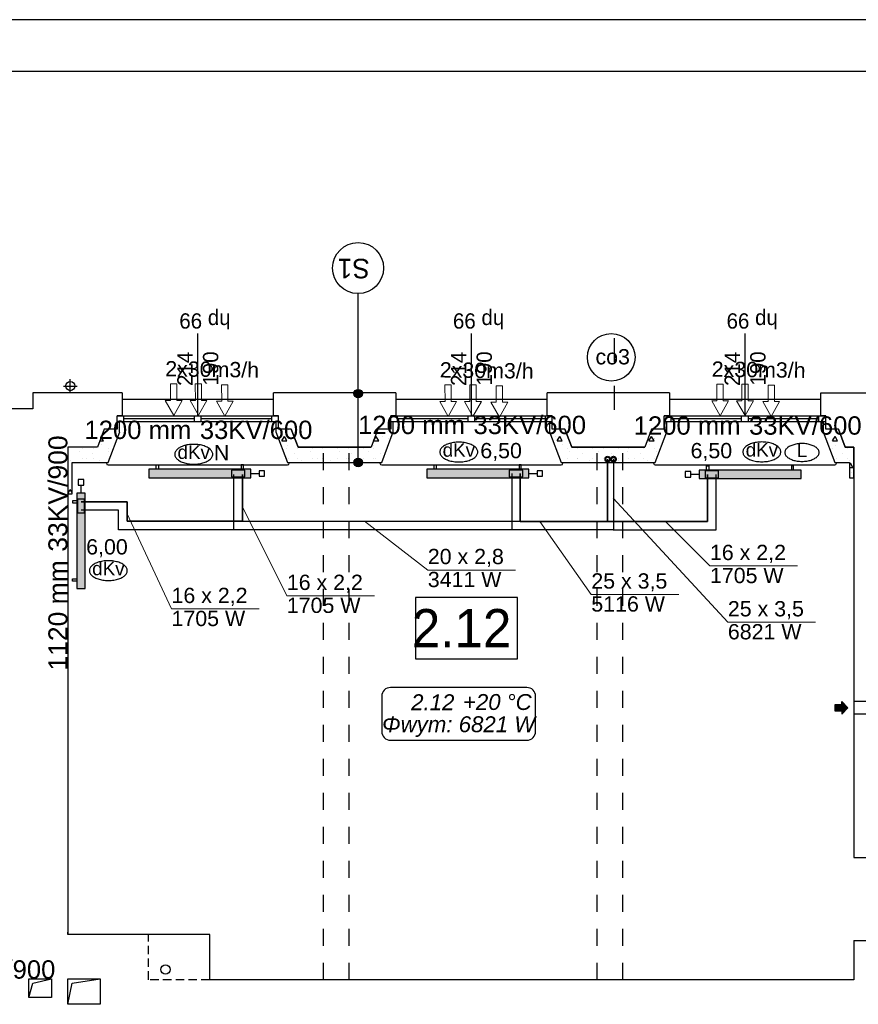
# Model space of a CAD drawing. Header units: millimetres. Extents: x 45180 to 119519, y 31297 to 302414.
# Tile 57 of 97: x 98314 to 108183, y 198160 to 209753. Entities that reach past the tile are written whole.
import ezdxf
from ezdxf.lldxf.tags import DXFTag

# ---------------------------------------------------------------- set-up
doc = ezdxf.new("R2010")
doc.units = ezdxf.units.MM
doc.header["$MEASUREMENT"] = 0
for name, pattern in [('Dashed', [564.444447, 282.222223, -282.222223]), ('Krawędzie ukryte', [150, 100, -50]), ('PHANTOM', [2.5, 1.25, -0.25, 0.25, -0.25, 0.25, -0.25]), ('Przerywana', [400, 200, -200])]:
    doc.linetypes.add(name, pattern=pattern)
doc.layers.get('0').update_dxf_attribs({"color": 252})
for name, color, linetype in [('#opisy', 7, 'Continuous'), ('#podkład', 252, 'Continuous'), ('_TABELA', 7, 'Continuous'), ('IS_Armatura_podłączeniowa_grz._dolnozas.', 7, 'SOLID'), ('IS_Armatura_Therm', 7, 'SOLID'), ('IS_Grafika', 7, 'SOLID'), ('IS_Grzejniki_Plan_rzut', 7, 'SOLID'), ('IS_Opisy_działek_Therm', 7, 'SOLID'), ('IS_Text_Armatury_Therm', 7, 'Continuous'), ('IS_Text_Konstrukcji', 7, 'Continuous'), ('IS_Text_Odbiornikow_Therm', 7, 'Continuous')]:
    doc.layers.add(name, color=color, linetype=linetype)
doc.layers.add('IS_Powrót', color=5, linetype='DASHDOT', lineweight=35)
doc.layers.add('IS_Zasilanie', color=1, linetype='SOLID', lineweight=30)
doc.styles.add('ARIAL', font='arial.ttf', dxfattribs={"width": 0.75})
doc.styles.add('GENERATED_STYLE_3', font='txt')
doc.styles.add('GENERATED_STYLE_4', font='txt')
doc.styles.add('GENERATED_STYLE_5', font='txt')
doc.styles.get("Standard").update_dxf_attribs({"font": 'arial.ttf', "bigfont": 'BIGFONT.SHX'})
tags = doc.linetypes.add('DASHDOT', pattern=[20, 10, -5, 0, -5]).pattern_tags.tags
tags[10:11] = [DXFTag(74, 4), DXFTag(75, 0), DXFTag(340, '0'), DXFTag(46, 0.0), DXFTag(50, 0.0), DXFTag(44, 0.0), DXFTag(45, 0.0)]
tags[8:9] = [DXFTag(74, 4), DXFTag(75, 0), DXFTag(340, '0'), DXFTag(46, 0.0), DXFTag(50, 0.0), DXFTag(44, 0.0), DXFTag(45, 0.0)]
tags[6:7] = [DXFTag(74, 4), DXFTag(75, 0), DXFTag(340, '0'), DXFTag(46, 0.0), DXFTag(50, 0.0), DXFTag(44, 0.0), DXFTag(45, 0.0)]
tags[4:5] = [DXFTag(74, 4), DXFTag(75, 0), DXFTag(340, '0'), DXFTag(46, 0.0), DXFTag(50, 0.0), DXFTag(44, 0.0), DXFTag(45, 0.0)]
tags = doc.linetypes.add('SOLID', pattern=[10, 10, 0]).pattern_tags.tags
tags[6:7] = [DXFTag(74, 4), DXFTag(75, 0), DXFTag(340, '0'), DXFTag(46, 0.0), DXFTag(50, 0.0), DXFTag(44, 0.0), DXFTag(45, 0.0)]
tags[4:5] = [DXFTag(74, 4), DXFTag(75, 0), DXFTag(340, '0'), DXFTag(46, 0.0), DXFTag(50, 0.0), DXFTag(44, 0.0), DXFTag(45, 0.0)]

# ---------------------------------------------------------------- blocks, each defined once
blk = doc.blocks.new('E210168')
at = {"color": 7, "lineweight": 13}
for p, q in [((19.4, 19.8), (19.4, 13.6)), ((19.4, 19.8), (37, 9.9)), ((19.4, 0), (37, 9.9)), ((19.4, 6.2), (19.4, 0))]:
    blk.add_line(p, q, dxfattribs=at)
blk.add_lwpolyline([(19.4, 13.6), (0, 13.6), (0, 6.2), (19.4, 6.2)], dxfattribs=at)

msp = doc.modelspace()

# ---------------------------------------------------------------- hatches: boundary and pattern name
at = {"layer": 'IS_Grzejniki_Plan_rzut', "ltscale": 10}
for points in [[(101035, 204460), (99835, 204460), (99835, 204360), (101035, 204360)], [(104304, 204460), (103104, 204460), (103104, 204360), (104304, 204360)], [(107509, 204450), (106309, 204450), (106309, 204350), (107509, 204350)], [(98986, 204177), (98986, 203057), (99086, 203057), (99086, 204177)]]:
    msp.add_hatch(color=251, dxfattribs=at).paths.add_polyline_path(points)

# ---------------------------------------------------------------- linework, layer by layer
at = {"layer": '#podkład', "linetype": 'Continuous'}
for p, q in [((102297, 205350), (102297, 206529)), ((100410, 205090), (100410, 206060)), ((103630, 205090), (103630, 206060)), ((106850, 205090), (106850, 206060)), ((98830, 205440), (98990, 205440)), ((98910, 205360), (98910, 205520)), ((99520, 205360), (98470, 205360)), ((98470, 205360), (98470, 205170)), ((99520, 205360), (99520, 205090)), ((101300, 205090), (101300, 205360)), ((102740, 205360), (101300, 205360)), ((102740, 205360), (102740, 205090)), ((104520, 205090), (104520, 205360)), ((105960, 205360), (104520, 205360)), ((105960, 205360), (105960, 205090)), ((107740, 205090), (107740, 205360)), ((107740, 205360), (109670, 205360)), ((101300, 205280), (99520, 205280)), ((102297, 204590), (102297, 205300)), ((104520, 205280), (102740, 205280)), ((107740, 205280), (105960, 205280)), ((98470, 205170), (96190, 205170)), ((99460, 204930), (99460, 205090)), ((99520, 205090), (99460, 205090)), ((99460, 205090), (101360, 205090)), ((99540, 205020), (99540, 205090)), ((100370, 205020), (100370, 205090)), ((100450, 205020), (100450, 205090)), ((101280, 205020), (101280, 205090)), ((101360, 205090), (101300, 205090)), ((101360, 204930), (101360, 205090)), ((102680, 204930), (102680, 205090)), ((102740, 205090), (102680, 205090)), ((102680, 205090), (104580, 205090)), ((102760, 205020), (102760, 205090)), ((103590, 205020), (103590, 205090)), ((103670, 205020), (103670, 205090)), ((104500, 205020), (104500, 205090)), ((104580, 205090), (104520, 205090)), ((104580, 204930), (104580, 205090)), ((105900, 204930), (105900, 205090)), ((105960, 205090), (105900, 205090)), ((105900, 205090), (107800, 205090)), ((105980, 205020), (105980, 205090)), ((106810, 205020), (106810, 205090)), ((106890, 205020), (106890, 205090)), ((107720, 205020), (107720, 205090)), ((107800, 205090), (107740, 205090)), ((107800, 204930), (107800, 205090)), ((101360, 205020), (99460, 205020)), ((99490, 205020), (99460, 205020)), ((99460, 205020), (99460, 204930)), ((99490, 204900), (99490, 205020)), ((100370, 205055), (99540, 205055)), ((101280, 205055), (100450, 205055)), ((101360, 205020), (101330, 205020)), ((101330, 205020), (101330, 204900)), ((101360, 204930), (101360, 205020)), ((104580, 205020), (102680, 205020)), ((102710, 205020), (102680, 205020)), ((102680, 205020), (102680, 204930)), ((102710, 204900), (102710, 205020)), ((103590, 205055), (102760, 205055)), ((104500, 205055), (103670, 205055)), ((104580, 205020), (104550, 205020)), ((104550, 205020), (104550, 204900)), ((104580, 204930), (104580, 205020)), ((107800, 205020), (105900, 205020)), ((105930, 205020), (105900, 205020)), ((105900, 205020), (105900, 204930)), ((105930, 204900), (105930, 205020)), ((106810, 205055), (105980, 205055)), ((107720, 205055), (106890, 205055)), ((107800, 205020), (107770, 205020)), ((107770, 205020), (107770, 204900)), ((107800, 204930), (107800, 205020)), ((99310, 204930), (99230, 204720)), ((99310, 204930), (99230, 204720)), ((99460, 204930), (99310, 204930)), ((99460, 204930), (99310, 204930)), ((99354, 204540), (99491, 204900)), ((99445, 204925), (99445, 204925)), ((99479, 204946), (99479, 204946)), ((99491, 204900), (99490, 204900)), ((101330, 204900), (101329, 204900)), ((101329, 204900), (101466, 204540)), ((101510, 204930), (101360, 204930)), ((101510, 204930), (101360, 204930)), ((101481, 204925), (101481, 204925)), ((101510, 204930), (101590, 204720)), ((101590, 204720), (101510, 204930)), ((102530, 204930), (102450, 204720)), ((102530, 204930), (102450, 204720)), ((102680, 204930), (102530, 204930)), ((102680, 204930), (102530, 204930)), ((102574, 204540), (102711, 204900)), ((102648, 204904), (102648, 204904)), ((102711, 204900), (102710, 204900)), ((104550, 204900), (104549, 204900)), ((104549, 204900), (104686, 204540)), ((104579, 204946), (104579, 204946)), ((104730, 204930), (104580, 204930)), ((104730, 204930), (104580, 204930)), ((104684, 204904), (104684, 204904)), ((104730, 204930), (104810, 204720)), ((104810, 204720), (104730, 204930)), ((105750, 204930), (105670, 204720)), ((105750, 204930), (105670, 204720)), ((105900, 204930), (105750, 204930)), ((105900, 204930), (105750, 204930)), ((105794, 204540), (105931, 204900)), ((105893, 204925), (105893, 204925)), ((105931, 204900), (105930, 204900)), ((107770, 204900), (107769, 204900)), ((107769, 204900), (107906, 204540)), ((107950, 204930), (107800, 204930)), ((107950, 204930), (107800, 204930)), ((107930, 204925), (107930, 204925)), ((107950, 204930), (108030, 204720)), ((108030, 204720), (107950, 204930)), ((99258, 204793), (99299, 204793)), ((99299, 204793), (99274, 204836)), ((99275, 204756), (99275, 204756)), ((99339, 204819), (99339, 204819)), ((99359, 204826), (99359, 204826)), ((99423, 204734), (99423, 204734)), ((101375, 204819), (101375, 204819)), ((101399, 204793), (101429, 204845)), ((101399, 204793), (101459, 204793)), ((101459, 204793), (101429, 204845)), ((101459, 204826), (101459, 204826)), ((101460, 204734), (101460, 204734)), ((102478, 204734), (102478, 204734)), ((102479, 204793), (102509, 204845)), ((102479, 204793), (102539, 204793)), ((102539, 204793), (102509, 204845)), ((102584, 204840), (102584, 204840)), ((102659, 204826), (102659, 204826)), ((104579, 204826), (104579, 204826)), ((104621, 204840), (104621, 204840)), ((104639, 204793), (104669, 204845)), ((104639, 204793), (104699, 204793)), ((104699, 204793), (104669, 204845)), ((104705, 204756), (104705, 204756)), ((104759, 204826), (104759, 204826)), ((104769, 204819), (104769, 204819)), ((105719, 204793), (105749, 204845)), ((105719, 204793), (105779, 204793)), ((105724, 204756), (105724, 204756)), ((105779, 204793), (105749, 204845)), ((105779, 204826), (105779, 204826)), ((105787, 204819), (105787, 204819)), ((107824, 204819), (107824, 204819)), ((107879, 204793), (107909, 204845)), ((107879, 204826), (107879, 204826)), ((107879, 204793), (107939, 204793)), ((107939, 204793), (107909, 204845)), ((107909, 204734), (107909, 204734)), ((99230, 204720), (98880, 204720)), ((98880, 204720), (98880, 198980)), ((98880, 204720), (98880, 204170)), ((99230, 204720), (98880, 204720)), ((99020, 204671), (99020, 204671)), ((99059, 204706), (99059, 204706)), ((99169, 204650), (99169, 204650)), ((99179, 204706), (99179, 204706)), ((99359, 204706), (99359, 204706)), ((99360, 204671), (99360, 204671)), ((101459, 204706), (101459, 204706)), ((101545, 204650), (101545, 204650)), ((101579, 204706), (101579, 204706)), ((101590, 204720), (102450, 204720)), ((102020, 204720), (101590, 204720)), ((101736, 204671), (101736, 204671)), ((101759, 204706), (101759, 204706)), ((101879, 204706), (101879, 204706)), ((101884, 204650), (101884, 204650)), ((102450, 204720), (102020, 204720)), ((102059, 204706), (102059, 204706)), ((102075, 204671), (102075, 204671)), ((102179, 204706), (102179, 204706)), ((102224, 204650), (102224, 204650)), ((102359, 204706), (102359, 204706)), ((102414, 204671), (102414, 204671)), ((102479, 204706), (102479, 204706)), ((102563, 204650), (102563, 204650)), ((104759, 204706), (104759, 204706)), ((104790, 204671), (104790, 204671)), ((104810, 204720), (105670, 204720)), ((105240, 204720), (104810, 204720)), ((104879, 204706), (104879, 204706)), ((104939, 204650), (104939, 204650)), ((105059, 204706), (105059, 204706)), ((105130, 204671), (105130, 204671)), ((105179, 204706), (105179, 204706)), ((105670, 204720), (105240, 204720)), ((105278, 204650), (105278, 204650)), ((105359, 204706), (105359, 204706)), ((105469, 204671), (105469, 204671)), ((105479, 204706), (105479, 204706)), ((105618, 204650), (105618, 204650)), ((105659, 204706), (105659, 204706)), ((105779, 204706), (105779, 204706)), ((105809, 204671), (105809, 204671)), ((107879, 204706), (107879, 204706)), ((107994, 204650), (107994, 204650)), ((108030, 204720), (108130, 204720)), ((108130, 204720), (108030, 204720)), ((108059, 204706), (108059, 204706)), ((108130, 204720), (108130, 199890)), ((108130, 204360), (108130, 204720)), ((98914, 204565), (98914, 204565)), ((98930, 204170), (98930, 204540)), ((98930, 204540), (99354, 204540)), ((99059, 204586), (99059, 204586)), ((99105, 204586), (99105, 204586)), ((99179, 204586), (99179, 204586)), ((99254, 204565), (99254, 204565)), ((99334, 204530), (99334, 204540)), ((99354, 204510), (101466, 204510)), ((99359, 204586), (99359, 204586)), ((101459, 204586), (101459, 204586)), ((101466, 204540), (102020, 204540)), ((101481, 204586), (101481, 204586)), ((101486, 204530), (101486, 204540)), ((101579, 204586), (101579, 204586)), ((101630, 204565), (101630, 204565)), ((101759, 204586), (101759, 204586)), ((101820, 204586), (101820, 204586)), ((101879, 204586), (101879, 204586)), ((101969, 204565), (101969, 204565)), ((102020, 204540), (102574, 204540)), ((102059, 204586), (102059, 204586)), ((102160, 204586), (102160, 204586)), ((102179, 204586), (102179, 204586)), ((102308, 204565), (102308, 204565)), ((102359, 204586), (102359, 204586)), ((102479, 204586), (102479, 204586)), ((102499, 204586), (102499, 204586)), ((102554, 204530), (102554, 204540)), ((102574, 204510), (104686, 204510)), ((104684, 204565), (104684, 204565)), ((104686, 204540), (105240, 204540)), ((104706, 204530), (104706, 204540)), ((104759, 204586), (104759, 204586)), ((104875, 204586), (104875, 204586)), ((104879, 204586), (104879, 204586)), ((105024, 204565), (105024, 204565)), ((105059, 204586), (105059, 204586)), ((105179, 204586), (105179, 204586)), ((105215, 204586), (105215, 204586)), ((105240, 204540), (105794, 204540)), ((105359, 204586), (105359, 204586)), ((105363, 204565), (105363, 204565)), ((105479, 204586), (105479, 204586)), ((105554, 204586), (105554, 204586)), ((105659, 204586), (105659, 204586)), ((105702, 204565), (105702, 204565)), ((105774, 204530), (105774, 204540)), ((105779, 204586), (105779, 204586)), ((105794, 204510), (107906, 204510)), ((107906, 204540), (108080, 204540)), ((107926, 204530), (107926, 204540)), ((107930, 204586), (107930, 204586)), ((108059, 204586), (108059, 204586)), ((108078, 204565), (108078, 204565)), ((108080, 204540), (108080, 204360)), ((108080, 204518), (108089, 204533)), ((108119, 204481), (108089, 204533)), ((108080, 204481), (108119, 204481)), ((108100, 204416), (108100, 204416)), ((108080, 204360), (108130, 204360)), ((98880, 204172), (98909, 204222)), ((98880, 204170), (98930, 204170)), ((98930, 204185), (98909, 204222)), ((98914, 204225), (98914, 204225)), ((104172, 202949), (102972, 202949)), ((102972, 202949), (102972, 202229)), ((104172, 202229), (104172, 202949)), ((102972, 202229), (104172, 202229)), ((108060, 201650), (107990, 201725)), ((107990, 201690), (107990, 201725)), ((108390, 201725), (108130, 201725)), ((107910, 201610), (107910, 201690)), ((107910, 201690), (107990, 201690)), ((107990, 201610), (107910, 201610)), ((108060, 201650), (107990, 201575)), ((107990, 201610), (107990, 201575)), ((108390, 201575), (108130, 201575)), ((108130, 199890), (108290, 199890)), ((98880, 198980), (98880, 199010)), ((100550, 198980), (98880, 198980)), ((100550, 198450), (100550, 198980)), ((108130, 198910), (108290, 198910)), ((108130, 198910), (108130, 198450)), ((98420, 198240), (98420, 198460)), ((98420, 198460), (98690, 198460)), ((98420, 198240), (98470, 198410)), ((98470, 198410), (98690, 198460)), ((98690, 198460), (98690, 198240)), ((98880, 198160), (98880, 198460)), ((98880, 198460), (99260, 198460)), ((98880, 198160), (98930, 198410)), ((98930, 198410), (99260, 198460)), ((99260, 198460), (99260, 198160)), ((108130, 198450), (100550, 198450)), ((98690, 198240), (98420, 198240)), ((99260, 198160), (98880, 198160))]:
    msp.add_line(p, q, dxfattribs=at)
at = {"layer": '#podkład', "linetype": 'Dashed'}
msp.add_line((105312, 205158), (105312, 206216), dxfattribs=at)
at = {"layer": '#podkład', "linetype": 'Przerywana'}
for p, q in [((101890, 198450), (101890, 204720)), ((102190, 198450), (102190, 204720)), ((105110, 198450), (105110, 204720)), ((105410, 198450), (105410, 204720))]:
    msp.add_line(p, q, dxfattribs=at)
at = {"layer": '#podkład', "linetype": 'Krawędzie ukryte'}
for p, q in [((99830, 198450), (99830, 198980)), ((100550, 198450), (99830, 198450))]:
    msp.add_line(p, q, dxfattribs=at)
at = {"layer": '#podkład', "linetype": 'Continuous'}
for centre, radius in [((102297, 206829), 300), ((98910, 205440), 55), ((102297, 205350), 50), ((102297, 204540), 50), ((100030, 198570), 55)]:
    msp.add_circle(centre, radius, dxfattribs=at)
for centre, start, end in [((99354, 204530), 180, 270), ((101466, 204530), 270, 0), ((102574, 204530), 180, 270), ((104686, 204530), 270, 0), ((105794, 204530), 180, 270), ((107906, 204530), 270, 0)]:
    msp.add_arc(centre, 20, start, end, dxfattribs=at)
at = {"layer": '#podkład', "linetype": 'Continuous', "extrusion": (0, 0, -1)}
for points in [[(-102251, 205331), (-102251, 205369), (-102247, 205350)], [(-102251, 205369), (-102262, 205315), (-102262, 205385)], [(-102251, 205369), (-102251, 205331), (-102262, 205315)], [(-102262, 205385), (-102278, 205304), (-102278, 205396)], [(-102262, 205385), (-102262, 205315), (-102278, 205304)], [(-102278, 205396), (-102297, 205300), (-102297, 205400)], [(-102278, 205396), (-102278, 205304), (-102297, 205300)], [(-102297, 205400), (-102297, 205300), (-102316, 205304)], [(-102297, 205400), (-102316, 205304), (-102316, 205396)], [(-102316, 205396), (-102316, 205304), (-102332, 205315)], [(-102316, 205396), (-102332, 205315), (-102332, 205385)], [(-102332, 205385), (-102332, 205315), (-102343, 205331)], [(-102332, 205385), (-102343, 205331), (-102343, 205369)], [(-102343, 205369), (-102343, 205331), (-102347, 205350)], [(-102251, 204521), (-102251, 204559), (-102247, 204540)], [(-102251, 204559), (-102262, 204505), (-102262, 204575)], [(-102251, 204559), (-102251, 204521), (-102262, 204505)], [(-102262, 204575), (-102278, 204494), (-102278, 204586)], [(-102262, 204575), (-102262, 204505), (-102278, 204494)], [(-102278, 204586), (-102297, 204490), (-102297, 204590)], [(-102278, 204586), (-102278, 204494), (-102297, 204490)], [(-102297, 204590), (-102297, 204490), (-102316, 204494)], [(-102297, 204590), (-102316, 204494), (-102316, 204586)], [(-102316, 204586), (-102316, 204494), (-102332, 204505)], [(-102316, 204586), (-102332, 204505), (-102332, 204575)], [(-102332, 204575), (-102332, 204505), (-102343, 204521)], [(-102332, 204575), (-102343, 204521), (-102343, 204559)], [(-102343, 204559), (-102343, 204521), (-102347, 204540)], [(-107990, 201690), (-108060, 201650), (-107990, 201725)], [(-107990, 201610), (-107910, 201690), (-107910, 201610)], [(-107910, 201690), (-107990, 201610), (-107990, 201690)], [(-107990, 201610), (-108060, 201650), (-107990, 201690)], [(-108060, 201650), (-107990, 201610), (-107990, 201575)]]:
    msp.add_solid(points, dxfattribs=at)
at = {"layer": '_TABELA', "color": 7}
for p, q in [((115838, 209753), (53838, 209753)), ((115238, 209143), (56338, 209143))]:
    msp.add_line(p, q, dxfattribs=at)
at = {"layer": 'IS_Armatura_podłączeniowa_grz._dolnozas.', "ltscale": 10}
for p, q in [((100965, 204450), (100805, 204450)), ((100805, 204450), (100805, 204370)), ((100965, 204370), (100965, 204450)), ((100965, 204450), (100965, 204450)), ((104234, 204450), (104074, 204450)), ((104074, 204450), (104074, 204370)), ((104234, 204370), (104234, 204450)), ((104234, 204450), (104234, 204450)), ((106539, 204440), (106379, 204440)), ((106379, 204440), (106379, 204360)), ((106539, 204360), (106539, 204440)), ((106539, 204440), (106539, 204440)), ((100805, 204370), (100965, 204370)), ((104074, 204370), (104234, 204370)), ((106379, 204360), (106539, 204360)), ((98996, 204107), (98996, 203947)), ((99076, 204107), (98996, 204107)), ((98996, 204107), (98996, 204107)), ((99076, 203947), (99076, 204107)), ((98996, 203947), (99076, 203947))]:
    msp.add_line(p, q, dxfattribs=at)
at = {"layer": 'IS_Armatura_Therm', "ltscale": 10}
for p, q in [((101035, 204410), (101132, 204410)), ((101197, 204442), (101132, 204442)), ((101132, 204442), (101132, 204377)), ((101197, 204377), (101197, 204442)), ((104304, 204410), (104402, 204410)), ((104467, 204442), (104402, 204442)), ((104402, 204442), (104402, 204377)), ((104467, 204377), (104467, 204442)), ((106212, 204432), (106147, 204432)), ((106147, 204432), (106147, 204367)), ((106212, 204367), (106212, 204432)), ((106309, 204400), (106212, 204400)), ((99068, 204339), (99003, 204339)), ((99003, 204339), (99003, 204274)), ((99003, 204274), (99068, 204274)), ((99036, 204177), (99036, 204274)), ((99068, 204274), (99068, 204339)), ((101132, 204377), (101197, 204377)), ((104402, 204377), (104467, 204377)), ((106147, 204367), (106212, 204367))]:
    msp.add_line(p, q, dxfattribs=at)
at = {"layer": 'IS_Grafika', "ltscale": 10}
msp.add_circle((105275, 205778), 280, dxfattribs=at)
for points, knots in [([(100362, 204753), (100351, 204753), (100330, 204752), (100298, 204749), (100269, 204743), (100241, 204735), (100216, 204725), (100194, 204714), (100175, 204701), (100160, 204687), (100148, 204671), (100141, 204654), (100139, 204642), (100139, 204637)], [0, 0, 0, 0, 33.024043, 64.733497, 94.961552, 123.540383, 150.314771, 175.16102, 198.015155, 218.916387, 238.072713, 255.947572, 273.334314, 273.334314, 273.334314, 273.334314]), ([(100586, 204637), (100586, 204642), (100584, 204654), (100577, 204671), (100565, 204687), (100550, 204701), (100531, 204714), (100509, 204725), (100484, 204735), (100456, 204743), (100426, 204749), (100395, 204752), (100373, 204753), (100362, 204753)], [0, 0, 0, 0, 17.386742, 35.2616, 54.417927, 75.319159, 98.173293, 123.019543, 149.793931, 178.372762, 208.600817, 240.310271, 273.334314, 273.334314, 273.334314, 273.334314]), ([(103482, 204779), (103471, 204779), (103449, 204778), (103418, 204774), (103388, 204768), (103360, 204761), (103335, 204751), (103313, 204739), (103294, 204726), (103279, 204712), (103267, 204697), (103260, 204680), (103258, 204668), (103258, 204662)], [0, 0, 0, 0, 33.024043, 64.733497, 94.961552, 123.540383, 150.314771, 175.16102, 198.015155, 218.916387, 238.072713, 255.947572, 273.334314, 273.334314, 273.334314, 273.334314]), ([(103705, 204662), (103705, 204668), (103703, 204680), (103696, 204697), (103684, 204712), (103669, 204726), (103650, 204739), (103628, 204751), (103603, 204761), (103575, 204768), (103546, 204774), (103514, 204778), (103493, 204779), (103482, 204779)], [0, 0, 0, 0, 17.386742, 35.2616, 54.417927, 75.319159, 98.173293, 123.019543, 149.793931, 178.372762, 208.600817, 240.310271, 273.334314, 273.334314, 273.334314, 273.334314]), ([(107048, 204781), (107037, 204781), (107015, 204780), (106984, 204776), (106954, 204771), (106926, 204763), (106901, 204753), (106879, 204742), (106860, 204729), (106845, 204714), (106833, 204699), (106826, 204682), (106824, 204670), (106824, 204664)], [0, 0, 0, 0, 33.024043, 64.733497, 94.961552, 123.540383, 150.314771, 175.16102, 198.015155, 218.916387, 238.072713, 255.947572, 273.334314, 273.334314, 273.334314, 273.334314]), ([(107271, 204664), (107271, 204670), (107269, 204682), (107262, 204699), (107250, 204714), (107235, 204729), (107216, 204742), (107194, 204753), (107169, 204763), (107141, 204771), (107112, 204776), (107080, 204780), (107059, 204781), (107048, 204781)], [0, 0, 0, 0, 17.386742, 35.2616, 54.417927, 75.319159, 98.173293, 123.019543, 149.793931, 178.372762, 208.600817, 240.310271, 273.334314, 273.334314, 273.334314, 273.334314]), ([(107520, 204762), (107510, 204762), (107491, 204762), (107462, 204758), (107435, 204753), (107411, 204746), (107388, 204737), (107368, 204727), (107351, 204715), (107337, 204702), (107327, 204688), (107320, 204673), (107318, 204662), (107318, 204657)], [0, 0, 0, 0, 29.81303, 58.439291, 85.728194, 111.528232, 135.699277, 158.129661, 178.761629, 197.63058, 214.924287, 231.061128, 246.757311, 246.757311, 246.757311, 246.757311]), ([(107722, 204657), (107722, 204662), (107720, 204673), (107713, 204688), (107703, 204702), (107689, 204715), (107672, 204727), (107652, 204737), (107629, 204746), (107605, 204753), (107578, 204758), (107549, 204762), (107530, 204762), (107520, 204762)], [0, 0, 0, 0, 15.696184, 31.833024, 49.126731, 67.995682, 88.62765, 111.058035, 135.229079, 161.029117, 188.31802, 216.944282, 246.757311, 246.757311, 246.757311, 246.757311]), ([(100139, 204637), (100139, 204631), (100141, 204619), (100148, 204602), (100160, 204587), (100175, 204572), (100194, 204559), (100216, 204548), (100241, 204538), (100269, 204530), (100298, 204525), (100330, 204521), (100351, 204520), (100362, 204520)], [0, 0, 0, 0, 17.386742, 35.2616, 54.417927, 75.319159, 98.173293, 123.019543, 149.793931, 178.372762, 208.600817, 240.310271, 273.334314, 273.334314, 273.334314, 273.334314]), ([(100362, 204520), (100373, 204520), (100395, 204521), (100426, 204525), (100456, 204530), (100484, 204538), (100509, 204548), (100531, 204559), (100550, 204572), (100565, 204587), (100577, 204602), (100584, 204619), (100586, 204631), (100586, 204637)], [0, 0, 0, 0, 33.024043, 64.733497, 94.961552, 123.540383, 150.314771, 175.16102, 198.015155, 218.916387, 238.072713, 255.947572, 273.334314, 273.334314, 273.334314, 273.334314]), ([(103258, 204662), (103258, 204656), (103260, 204645), (103267, 204628), (103279, 204612), (103294, 204598), (103313, 204585), (103335, 204574), (103360, 204564), (103388, 204556), (103418, 204550), (103449, 204547), (103471, 204546), (103482, 204546)], [0, 0, 0, 0, 17.386742, 35.2616, 54.417927, 75.319159, 98.173293, 123.019543, 149.793931, 178.372762, 208.600817, 240.310271, 273.334314, 273.334314, 273.334314, 273.334314]), ([(103482, 204546), (103493, 204546), (103514, 204547), (103546, 204550), (103575, 204556), (103603, 204564), (103628, 204574), (103650, 204585), (103669, 204598), (103684, 204612), (103696, 204628), (103703, 204645), (103705, 204656), (103705, 204662)], [0, 0, 0, 0, 33.024043, 64.733497, 94.961552, 123.540383, 150.314771, 175.16102, 198.015155, 218.916387, 238.072713, 255.947572, 273.334314, 273.334314, 273.334314, 273.334314]), ([(106824, 204664), (106824, 204659), (106826, 204647), (106833, 204630), (106845, 204614), (106860, 204600), (106879, 204587), (106901, 204576), (106926, 204566), (106954, 204558), (106984, 204552), (107015, 204549), (107037, 204548), (107048, 204548)], [0, 0, 0, 0, 17.386742, 35.2616, 54.417927, 75.319159, 98.173293, 123.019543, 149.793931, 178.372762, 208.600817, 240.310271, 273.334314, 273.334314, 273.334314, 273.334314]), ([(107048, 204548), (107059, 204548), (107080, 204549), (107112, 204552), (107141, 204558), (107169, 204566), (107194, 204576), (107216, 204587), (107235, 204600), (107250, 204614), (107262, 204630), (107269, 204647), (107271, 204659), (107271, 204664)], [0, 0, 0, 0, 33.024043, 64.733497, 94.961552, 123.540383, 150.314771, 175.16102, 198.015155, 218.916387, 238.072713, 255.947572, 273.334314, 273.334314, 273.334314, 273.334314]), ([(107318, 204657), (107318, 204652), (107320, 204641), (107327, 204626), (107337, 204612), (107351, 204599), (107368, 204588), (107388, 204577), (107411, 204568), (107435, 204561), (107462, 204556), (107491, 204553), (107510, 204552), (107520, 204552)], [0, 0, 0, 0, 15.696184, 31.833024, 49.126731, 67.995682, 88.62765, 111.058035, 135.229079, 161.029117, 188.31802, 216.944282, 246.757311, 246.757311, 246.757311, 246.757311]), ([(107520, 204552), (107530, 204552), (107549, 204553), (107578, 204556), (107605, 204561), (107629, 204568), (107652, 204577), (107672, 204588), (107689, 204599), (107703, 204612), (107713, 204626), (107720, 204641), (107722, 204652), (107722, 204657)], [0, 0, 0, 0, 29.81303, 58.439291, 85.728194, 111.528232, 135.699277, 158.129661, 178.761629, 197.63058, 214.924287, 231.061128, 246.757311, 246.757311, 246.757311, 246.757311]), ([(99358, 203383), (99347, 203383), (99325, 203382), (99294, 203378), (99264, 203372), (99237, 203365), (99212, 203355), (99190, 203343), (99171, 203330), (99155, 203316), (99144, 203301), (99136, 203284), (99134, 203272), (99134, 203266)], [0, 0, 0, 0, 33.024043, 64.733497, 94.961552, 123.540383, 150.314771, 175.16102, 198.015155, 218.916387, 238.072713, 255.947572, 273.334314, 273.334314, 273.334314, 273.334314]), ([(99581, 203266), (99581, 203272), (99579, 203284), (99572, 203301), (99560, 203316), (99545, 203330), (99526, 203343), (99504, 203355), (99479, 203365), (99452, 203372), (99422, 203378), (99390, 203382), (99369, 203383), (99358, 203383)], [0, 0, 0, 0, 17.386742, 35.2616, 54.417927, 75.319159, 98.173293, 123.019543, 149.793931, 178.372762, 208.600817, 240.310271, 273.334314, 273.334314, 273.334314, 273.334314]), ([(99134, 203266), (99134, 203260), (99136, 203249), (99144, 203232), (99155, 203216), (99171, 203202), (99190, 203189), (99212, 203178), (99237, 203168), (99264, 203160), (99294, 203154), (99325, 203150), (99347, 203150), (99358, 203150)], [0, 0, 0, 0, 17.386742, 35.2616, 54.417927, 75.319159, 98.173293, 123.019543, 149.793931, 178.372762, 208.600817, 240.310271, 273.334314, 273.334314, 273.334314, 273.334314]), ([(99358, 203150), (99369, 203150), (99390, 203150), (99422, 203154), (99452, 203160), (99479, 203168), (99504, 203178), (99526, 203189), (99545, 203202), (99560, 203216), (99572, 203232), (99579, 203249), (99581, 203260), (99581, 203266)], [0, 0, 0, 0, 33.024043, 64.733497, 94.961552, 123.540383, 150.314771, 175.16102, 198.015155, 218.916387, 238.072713, 255.947572, 273.334314, 273.334314, 273.334314, 273.334314])]:
    msp.add_open_spline(points, degree=3, knots=knots, dxfattribs=at)
at = {"layer": 'IS_Grzejniki_Plan_rzut', "ltscale": 10}
for p, q in [((99922, 204460), (99922, 204510)), ((99922, 204510), (99947, 204510)), ((99947, 204510), (99947, 204460)), ((100947, 204510), (100922, 204510)), ((100922, 204510), (100922, 204460)), ((100947, 204460), (100947, 204510)), ((103192, 204460), (103192, 204510)), ((103192, 204510), (103217, 204510)), ((103217, 204510), (103217, 204460)), ((104217, 204510), (104192, 204510)), ((104192, 204510), (104192, 204460)), ((104217, 204460), (104217, 204510)), ((101035, 204460), (99835, 204460)), ((99835, 204460), (99835, 204360)), ((101035, 204360), (101035, 204460)), ((101035, 204460), (101035, 204460)), ((104304, 204460), (103104, 204460)), ((103104, 204460), (103104, 204360)), ((104304, 204360), (104304, 204460)), ((104304, 204460), (104304, 204460)), ((107509, 204450), (106309, 204450)), ((106309, 204450), (106309, 204350)), ((106397, 204450), (106397, 204500)), ((106397, 204500), (106422, 204500)), ((106422, 204500), (106422, 204450)), ((107422, 204500), (107397, 204500)), ((107397, 204500), (107397, 204450)), ((107422, 204450), (107422, 204500)), ((107509, 204350), (107509, 204450)), ((107509, 204450), (107509, 204450)), ((99835, 204360), (101035, 204360)), ((103104, 204360), (104304, 204360)), ((106309, 204350), (107509, 204350)), ((98986, 204177), (98986, 203057)), ((99086, 204177), (98986, 204177)), ((98986, 204177), (98986, 204177)), ((99086, 203057), (99086, 204177)), ((98986, 204089), (98936, 204089)), ((98936, 204089), (98936, 204064)), ((98936, 204064), (98986, 204064)), ((98936, 203144), (98936, 203169)), ((98936, 203169), (98986, 203169)), ((98986, 203144), (98936, 203144)), ((98986, 203057), (99086, 203057))]:
    msp.add_line(p, q, dxfattribs=at)
at = {"layer": 'IS_Opisy_działek_Therm', "lineweight": 5, "ltscale": 10}
for p, q in [((105300, 204118), (106648, 202658)), ((99576, 203941), (100101, 202815)), ((100935, 204017), (101458, 202969)), ((102371, 203847), (103117, 203273)), ((104434, 203846), (105041, 202985)), ((105912, 203846), (106437, 203321)), ((103117, 203273), (104147, 203273)), ((106437, 203321), (107467, 203321)), ((101458, 202969), (102488, 202969)), ((105041, 202985), (106071, 202985)), ((100101, 202815), (101131, 202815)), ((106648, 202658), (107678, 202658))]:
    msp.add_line(p, q, dxfattribs=at)
at = {"layer": 'IS_Powrót', "ltscale": 10}
for p, q in [((105233, 204579), (105233, 203846)), ((100935, 203848), (100935, 204400)), ((104204, 204410), (104204, 203846)), ((106409, 203846), (106409, 204400)), ((99579, 204077), (99036, 204077)), ((99579, 203848), (99579, 204077)), ((100935, 203848), (99579, 203848)), ((104204, 203846), (100935, 203848)), ((105200, 203846), (104204, 203846)), ((105200, 203846), (106409, 203846))]:
    msp.add_line(p, q, dxfattribs=at)
at = {"layer": 'IS_Powrót', "color": 5, "lineweight": 0, "ltscale": 20}
msp.add_circle((105233, 204579), 34.1, dxfattribs=at)
at = {"layer": 'IS_Powrót', "color": 5, "lineweight": 30, "ltscale": 20}
msp.add_circle((105233, 204579), 22.1, dxfattribs=at)
at = {"layer": 'IS_Text_Konstrukcji', "linetype": 'SOLID', "ltscale": 10}
msp.add_lwpolyline([(102678, 201270), (104282, 201270, 0.414214), (104385, 201373), (104385, 201787, 0.414214), (104282, 201890), (102678, 201890, 0.414214), (102575, 201787), (102575, 201373, 0.414214), (102678, 201270)], format="xyb", dxfattribs=at)
at = {"layer": 'IS_Zasilanie', "ltscale": 10}
for p, q in [((105302, 204578), (105302, 203746)), ((100835, 203746), (100835, 204400)), ((104104, 204410), (104104, 203746)), ((106509, 203746), (106509, 204400)), ((99479, 203977), (99036, 203977)), ((99479, 203746), (99479, 203977)), ((100835, 203746), (99479, 203746)), ((104104, 203746), (100835, 203746)), ((105300, 203746), (104104, 203746)), ((105300, 203746), (106509, 203746))]:
    msp.add_line(p, q, dxfattribs=at)
at = {"layer": 'IS_Zasilanie', "color": 1, "linetype": 'PHANTOM', "lineweight": 0, "ltscale": 250}
msp.add_circle((105302, 204578), 34.1, dxfattribs=at)
at = {"layer": 'IS_Zasilanie', "color": 1, "linetype": 'PHANTOM', "lineweight": 30, "ltscale": 250}
msp.add_circle((105302, 204578), 22.1, dxfattribs=at)

# ---------------------------------------------------------------- block references
at = {"color": 7, "lineweight": 5, "xscale": 10, "yscale": 10, "zscale": 10, "rotation": 270.0966492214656}
for p in [(100027, 205464), (100319, 205465), (100629, 205455), (103257, 205452), (103549, 205452), (103859, 205442), (106457, 205460), (106750, 205461), (107059, 205451)]:
    msp.add_blockref('E210168', p, dxfattribs=at)

# ---------------------------------------------------------------- texts
at = {"layer": '#opisy', "color": 7, "lineweight": 0, "style": 'ARIAL'}
for p in [(100026, 205554, 140), (103257, 205541, 140), (106457, 205550, 140)]:
    msp.add_text('2x30m3/h', height=180, rotation=359.2172, dxfattribs=at).set_placement(p)
at = {"layer": '#podkład', "linetype": 'Continuous'}
for s, height, rotation, style, p in [('S1', 230, 180, 'GENERATED_STYLE_3', (102434, 206938)), ('hp 99', 180, 180, 'GENERATED_STYLE_5', (100796, 206296)), ('hp 99', 180, 180, 'GENERATED_STYLE_5', (104016, 206296)), ('hp 99', 180, 180, 'GENERATED_STYLE_5', (107236, 206296)), ('214', 180, 90, 'GENERATED_STYLE_5', (100349, 205441)), ('190', 180, 90, 'GENERATED_STYLE_5', (100651, 205446)), ('214', 180, 90, 'GENERATED_STYLE_5', (103569, 205441)), ('190', 180, 90, 'GENERATED_STYLE_5', (103871, 205446)), ('214', 180, 90, 'GENERATED_STYLE_5', (106789, 205441)), ('190', 180, 90, 'GENERATED_STYLE_5', (107091, 205446))]:
    msp.add_text(s, height=height, rotation=rotation, dxfattribs=dict(at, style=style)).set_placement(p)
at = {"layer": '#podkład', "linetype": 'Continuous', "style": 'GENERATED_STYLE_4'}
msp.add_text('2.12', height=450, dxfattribs=at).set_placement((102929, 202364))
at = {"layer": 'IS_Grafika', "ltscale": 10}
for s, insert, char_height, attachment_point in [('\\fArial|b0|i0;co3', (105090, 205692), 180, 7), ('\\fArial|b0|i0;dKv', (100362, 204740), 158.4, 2), ('\\fArial|b0|i0;dKv', (103482, 204766), 158.4, 2), ('\\fArial|b0|i0;dKv', (107048, 204768), 158.4, 2), ('\\fArial|b0|i0;L', (107520, 204761), 158.4, 2), ('\\fArial|b0|i0;dKv', (99358, 203370), 158.4, 2)]:
    msp.add_mtext(s, dxfattribs=dict(at, insert=insert, char_height=char_height, attachment_point=attachment_point))
at = {"layer": 'IS_Opisy_działek_Therm', "ltscale": 10, "char_height": 180}
for s, insert, attachment_point in [('\\fArial|b0|i0;20 x 2,8', (103117, 203309), 7), ('\\fArial|b0|i0;16 x 2,2', (106437, 203357), 7), ('\\fArial|b0|i0;3411 W', (103117, 203252), 1), ('\\fArial|b0|i0;1705 W', (106437, 203299), 1), ('\\fArial|b0|i0;16 x 2,2', (101458, 203005), 7), ('\\fArial|b0|i0;25 x 3,5', (105041, 203021), 7), ('\\fArial|b0|i0;16 x 2,2', (100101, 202851), 7), ('\\fArial|b0|i0;1705 W', (101458, 202948), 1), ('\\fArial|b0|i0;5116 W', (105041, 202964), 1), ('\\fArial|b0|i0;1705 W', (100101, 202793), 1), ('\\fArial|b0|i0;25 x 3,5', (106648, 202694), 7), ('\\fArial|b0|i0;6821 W', (106648, 202637), 1)]:
    msp.add_mtext(s, dxfattribs=dict(at, insert=insert, attachment_point=attachment_point))
at = {"layer": 'IS_Text_Armatury_Therm', "linetype": 'SOLID', "ltscale": 10, "char_height": 180}
for s, insert, attachment_point in [('\\fArial|b0|i0;N  ', (100781, 204565), 9), ('\\fArial|b0|i0;6,50  ', (104224, 204556), 9), ('\\fArial|b0|i0;6,50  ', (106209, 204556), 7), ('\\fArial|b0|i0;6,00  ', (99586, 203423), 9)]:
    msp.add_mtext(s, dxfattribs=dict(at, insert=insert, attachment_point=attachment_point))
at = {"layer": 'IS_Text_Konstrukcji', "linetype": 'SOLID', "ltscale": 10, "char_height": 187.2}
for s, insert, attachment_point in [('\\fArial|b0|i1;2.12', (103430, 201623), 9), ('\\fArial|b0|i1;+20 °C', (103530, 201623), 7), ('\\fArial|b0|i1;Φwym: 6821 W', (103480, 201551), 2)]:
    msp.add_mtext(s, dxfattribs=dict(at, insert=insert, attachment_point=attachment_point))
at = {"layer": 'IS_Text_Odbiornikow_Therm', "linetype": 'SOLID', "ltscale": 10, "char_height": 216}
for s, insert, attachment_point in [('\\fArial|b0|i0;1200 mm', (103554, 205090), 3), ('\\fArial|b0|i0;33KV/600', (103654, 205090), 1), ('\\fArial|b0|i0;1200 mm', (106797, 205083), 3), ('\\fArial|b0|i0;33KV/600', (106897, 205083), 1), ('\\fArial|b0|i0;1200 mm', (100334, 205032), 3), ('\\fArial|b0|i0;33KV/600', (100434, 205032), 1), ('\\fArial|b0|i0;33KV/900', (97409, 198678), 1)]:
    msp.add_mtext(s, dxfattribs=dict(at, insert=insert, attachment_point=attachment_point))
at = {"layer": 'IS_Text_Odbiornikow_Therm', "linetype": 'SOLID', "ltscale": 10, "char_height": 223.2, "rotation": 90}
for s, insert, attachment_point in [('\\fArial|b0|i0;33KV/900', (98652, 203489), 1), ('\\fArial|b0|i0;1120 mm', (98652, 203389), 3)]:
    msp.add_mtext(s, dxfattribs=dict(at, insert=insert, attachment_point=attachment_point))

doc.saveas('drawing.dxf')
